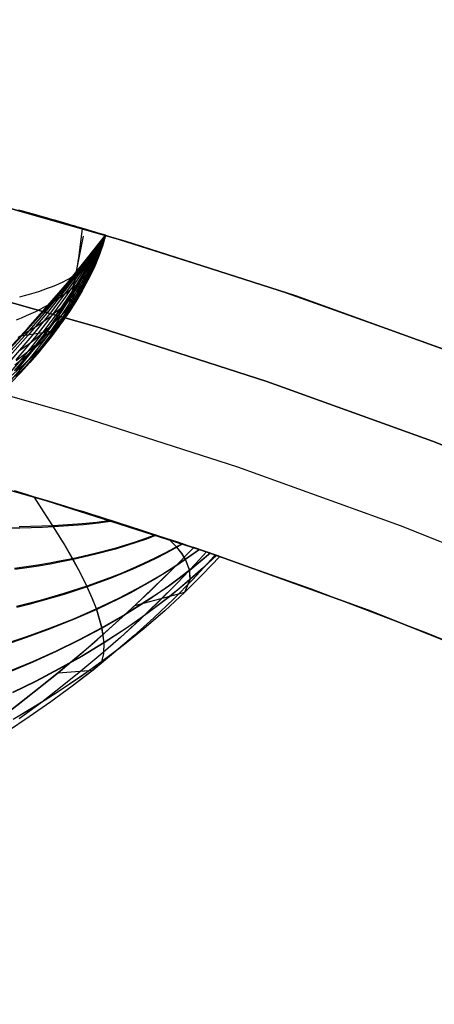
# Model space of a CAD drawing. Header units: millimetres. Extents: x -58 to 58, y -58 to 58.
# Tile 74 of 95: x 15.46 to 20.05, y 46.6 to 57.49. Entities that reach past the tile are written whole.
import ezdxf

# ---------------------------------------------------------------- set-up
doc = ezdxf.new("R2010")
doc.units = ezdxf.units.MM
doc.header["$MEASUREMENT"] = 0
doc.layers.add('Predefinito', color=5, linetype='Continuous')

msp = doc.modelspace()

# ---------------------------------------------------------------- linework, layer by layer
at = {"layer": 'Predefinito'}
for points in [[(20.39, 53.763), (18.522, 54.435), (16.632, 55.042), (14.722, 55.583), (12.795, 56.058), (10.852, 56.467), (8.897, 56.808), (6.931, 57.081), (4.957, 57.286), (2.976, 57.423), (0.992, 57.491), (-0.992, 57.491), (-2.976, 57.423), (-4.957, 57.286), (-6.931, 57.081), (-8.897, 56.808), (-10.852, 56.467), (-12.795, 56.058), (-14.722, 55.583), (-16.632, 55.042)], [(-16.632, 55.042), (-14.722, 55.583), (-12.795, 56.058), (-10.852, 56.467), (-8.897, 56.808), (-6.931, 57.081), (-4.957, 57.286), (-2.976, 57.423), (-0.992, 57.491), (0.992, 57.491), (2.976, 57.423), (4.957, 57.286), (6.931, 57.081), (8.897, 56.808), (10.852, 56.467), (12.795, 56.058), (14.722, 55.583), (16.632, 55.042), (18.522, 54.435), (20.39, 53.763)], [(-18.2, 53.488), (-16.343, 54.085), (-14.466, 54.617), (-12.572, 55.083), (-10.664, 55.485), (-8.742, 55.82), (-6.81, 56.088), (-4.87, 56.29), (-2.925, 56.424), (-0.975, 56.492), (0.975, 56.492), (2.925, 56.424), (4.87, 56.29), (6.81, 56.088), (8.742, 55.82), (10.664, 55.485), (12.572, 55.083), (14.466, 54.617), (16.343, 54.085), (18.2, 53.488), (20.035, 52.828), (21.847, 52.105)], [(21.847, 52.105), (20.035, 52.828), (18.2, 53.488), (16.343, 54.085), (14.466, 54.617), (12.572, 55.083), (10.664, 55.485), (8.742, 55.82), (6.81, 56.088), (4.87, 56.29), (2.925, 56.424), (0.975, 56.492), (-0.975, 56.492), (-2.925, 56.424), (-4.87, 56.29), (-6.81, 56.088), (-8.742, 55.82), (-10.664, 55.485), (-12.572, 55.083), (-14.466, 54.617), (-16.343, 54.085), (-18.2, 53.488)], [(21.46, 51.183), (19.681, 51.893), (17.878, 52.542), (16.053, 53.128), (14.21, 53.65), (12.35, 54.108), (10.475, 54.503), (8.587, 54.832), (6.69, 55.095), (4.784, 55.293), (2.873, 55.426), (0.958, 55.492), (-0.958, 55.492), (-2.873, 55.426), (-4.784, 55.293), (-6.69, 55.095), (-8.587, 54.832), (-10.475, 54.503), (-12.35, 54.108), (-14.21, 53.65), (-16.053, 53.128), (-17.878, 52.542)], [(16.413, 55.108), (16.204, 54.841), (15.992, 54.581), (15.777, 54.328), (15.558, 54.083), (15.337, 53.844)], [(16.413, 55.108), (16.204, 54.841), (15.992, 54.581), (15.777, 54.328), (15.558, 54.083), (15.337, 53.844)], [(16.413, 55.108), (18.321, 54.503), (20.206, 53.833), (22.068, 53.097), (23.902, 52.297)], [(-17.556, 51.595), (-15.764, 52.17), (-13.954, 52.683), (-12.127, 53.134), (-10.286, 53.521), (-8.433, 53.844), (-6.569, 54.103), (-4.698, 54.297), (-2.821, 54.427), (-0.941, 54.492), (0.941, 54.492), (2.821, 54.427), (4.698, 54.297), (6.569, 54.103), (8.433, 53.844), (10.286, 53.521), (12.127, 53.134), (13.954, 52.683), (15.764, 52.17), (17.556, 51.595), (19.326, 50.958), (21.073, 50.261)], [(21.073, 50.261), (19.326, 50.958), (17.556, 51.595), (15.764, 52.17), (13.954, 52.683), (12.127, 53.134), (10.286, 53.521), (8.433, 53.844), (6.569, 54.103), (4.698, 54.297), (2.821, 54.427), (0.941, 54.492), (-0.941, 54.492), (-2.821, 54.427), (-4.698, 54.297), (-6.569, 54.103), (-8.433, 53.844), (-10.286, 53.521), (-12.127, 53.134), (-13.954, 52.683), (-15.764, 52.17), (-17.556, 51.595)], [(17.391, 51.651), (17.149, 51.406), (16.905, 51.167), (16.657, 50.935), (16.407, 50.709), (16.154, 50.488), (15.898, 50.274), (15.64, 50.066), (15.379, 49.864)], [(17.391, 51.651), (18.69, 51.195), (19.978, 50.706), (21.253, 50.185)]]:
    msp.add_lwpolyline(points, dxfattribs=at)
at = {"layer": 'Predefinito', "extrusion": (0, 1, 0)}
for points in [[(-16.413, 35), (-16.413, 60)], [(-16.413, 60), (-16.413, 320)], [(-16.413, 320), (-16.413, 345)], [(-17.391, 60.006), (-17.391, 320)]]:
    msp.add_lwpolyline(points, dxfattribs=at)
at = {"layer": 'Predefinito', "extrusion": (1, 0, 0)}
msp.add_lwpolyline([(55.108, 319.961), (55.108, 320)], dxfattribs=at)
at = {"layer": 'Predefinito', "extrusion": (-0.000582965, 0.999913, -0.013212)}
msp.add_lwpolyline([(-17.175, 320.651), (-17.695, 332.428)], dxfattribs=at)
at = {"layer": 'Predefinito', "extrusion": (-0.00058282, 0.999913, 0.013213)}
msp.add_lwpolyline([(-17.175, 59.322), (-17.695, 47.54)], dxfattribs=at)
at = {"layer": 'Predefinito'}
for points in [[(16.413, 55.108, 345), (16.41, 55.109, 345.162), (16.402, 55.111, 345.324), (16.39, 55.115, 345.486), (16.372, 55.12, 345.649), (16.349, 55.127, 345.811), (16.321, 55.135, 345.973), (16.287, 55.145, 346.135), (16.248, 55.157, 346.297), (16.203, 55.17, 346.46), (16.153, 55.184, 346.622), (16.126, 55.192, 346.703), (16.097, 55.201, 346.784), (16.067, 55.21, 346.865), (16.034, 55.219, 346.946), (16.001, 55.229, 347.027), (15.965, 55.239, 347.109), (15.928, 55.25, 347.19), (15.889, 55.261, 347.271), (15.848, 55.273, 347.352), (15.806, 55.285, 347.433), (15.761, 55.298, 347.514), (15.715, 55.311, 347.595), (15.667, 55.325, 347.676), (15.616, 55.339, 347.757), (15.563, 55.354, 347.838), (15.508, 55.369, 347.92), (15.451, 55.385, 348.001)], [(15.455, 55.384, 32.004), (15.512, 55.368, 32.085), (15.567, 55.353, 32.166), (15.619, 55.338, 32.247), (15.669, 55.324, 32.328), (15.717, 55.31, 32.409), (15.764, 55.297, 32.49), (15.808, 55.284, 32.571), (15.85, 55.272, 32.652), (15.891, 55.261, 32.733), (15.929, 55.25, 32.814), (15.966, 55.239, 32.894), (16.036, 55.219, 33.056), (16.068, 55.209, 33.137), (16.098, 55.2, 33.218), (16.128, 55.192, 33.299), (16.155, 55.184, 33.38), (16.206, 55.169, 33.542), (16.25, 55.156, 33.704), (16.289, 55.144, 33.866), (16.323, 55.134, 34.028), (16.351, 55.126, 34.19), (16.374, 55.119, 34.352), (16.383, 55.117, 34.433), (16.39, 55.115, 34.514), (16.401, 55.111, 34.676), (16.413, 55.108, 35)], [(15.477, 53.994, 320), (15.859, 54.054, 333.488), (15.923, 54.132, 335.725), (15.982, 54.25, 337.95), (16.035, 54.414, 340.159), (16.082, 54.625, 342.344), (16.124, 54.881, 344.493), (16.161, 55.182, 346.596)], [(16.413, 55.108, 58.75), (16.193, 54.824, 58.725), (15.967, 54.544, 58.699), (15.735, 54.27, 58.674), (15.496, 54.002, 58.65), (15.251, 53.739, 58.626)], [(16.413, 55.108, 57.5), (16.2, 54.824, 57.449), (15.982, 54.545, 57.399), (15.756, 54.271, 57.349), (15.524, 54.003, 57.3), (15.284, 53.741, 57.252)], [(16.413, 55.108, 56.25), (16.21, 54.823, 56.174), (16.001, 54.543, 56.098), (15.784, 54.268, 56.023), (15.559, 54, 55.95), (15.325, 53.738, 55.879)], [(15.337, 53.844, 320), (15.558, 54.083, 320), (15.777, 54.328, 320), (15.992, 54.581, 320), (16.204, 54.841, 320), (16.413, 55.108, 320)], [(16.413, 55.108, 45), (16.371, 54.979, 44.851), (16.325, 54.853, 44.702), (16.273, 54.73, 44.554), (16.216, 54.609, 44.407), (16.154, 54.491, 44.26), (16.086, 54.375, 44.115), (16.014, 54.262, 43.971), (15.936, 54.152, 43.829), (15.852, 54.044, 43.689), (15.764, 53.939, 43.552), (15.671, 53.837, 43.416), (15.573, 53.737, 43.283), (15.469, 53.639, 43.152), (15.362, 53.544, 43.025)], [(16.413, 55.108, 52.5), (16.332, 54.962, 52.424), (16.248, 54.817, 52.348), (16.162, 54.675, 52.272), (16.073, 54.534, 52.197), (15.981, 54.395, 52.122), (15.886, 54.257, 52.048), (15.788, 54.122, 51.974), (15.687, 53.989, 51.902), (15.582, 53.857, 51.83), (15.475, 53.728, 51.76), (15.364, 53.601, 51.691)], [(16.413, 55.108, 50), (16.346, 54.962, 49.899), (16.276, 54.819, 49.798), (16.202, 54.678, 49.697), (16.124, 54.538, 49.597), (16.043, 54.401, 49.497), (15.957, 54.267, 49.398), (15.868, 54.134, 49.301), (15.776, 54.003, 49.204), (15.679, 53.875, 49.109), (15.578, 53.749, 49.015), (15.474, 53.626, 48.923), (15.366, 53.505, 48.833)], [(16.413, 55.108, 47.5), (16.359, 54.968, 47.374), (16.301, 54.83, 47.248), (16.239, 54.695, 47.123), (16.172, 54.562, 46.999), (16.1, 54.431, 46.875), (16.024, 54.303, 46.753), (15.944, 54.177, 46.631), (15.859, 54.054, 46.512), (15.769, 53.933, 46.393), (15.675, 53.815, 46.277), (15.577, 53.699, 46.162), (15.474, 53.586, 46.05), (15.367, 53.475, 45.94)], [(16.413, 55.108, 55), (16.222, 54.821, 54.898), (16.023, 54.539, 54.798), (15.815, 54.264, 54.698), (15.598, 53.995, 54.601), (15.372, 53.733, 54.506)], [(16.413, 55.108, 328.333), (16.337, 54.962, 328.418), (16.258, 54.817, 328.502), (16.176, 54.674, 328.586), (16.09, 54.534, 328.67), (16.002, 54.395, 328.753), (15.91, 54.258, 328.835), (15.815, 54.123, 328.917), (15.717, 53.99, 328.997), (15.615, 53.86, 329.077), (15.51, 53.731, 329.155), (15.402, 53.605, 329.232)], [(16.413, 55.108, 43.75), (16.377, 54.988, 43.59), (16.336, 54.871, 43.431), (16.289, 54.756, 43.272), (16.237, 54.644, 43.114), (16.179, 54.535, 42.956), (16.115, 54.428, 42.801), (16.046, 54.324, 42.647), (15.971, 54.223, 42.494), (15.891, 54.124, 42.344), (15.805, 54.028, 42.196), (15.714, 53.935, 42.051), (15.618, 53.844, 41.908), (15.516, 53.756, 41.768), (15.41, 53.67, 41.631)], [(16.413, 55.108, 51.25), (16.339, 54.962, 51.161), (16.262, 54.817, 51.073), (16.182, 54.675, 50.984), (16.099, 54.534, 50.897), (16.012, 54.396, 50.809), (15.922, 54.259, 50.723), (15.829, 54.125, 50.637), (15.732, 53.992, 50.553), (15.631, 53.862, 50.469), (15.527, 53.734, 50.387), (15.42, 53.608, 50.307)], [(16.413, 55.108, 46.25), (16.365, 54.973, 46.112), (16.313, 54.84, 45.975), (16.256, 54.71, 45.838), (16.194, 54.582, 45.702), (16.128, 54.457, 45.567), (16.056, 54.334, 45.433), (15.98, 54.214, 45.3), (15.898, 54.096, 45.169), (15.812, 53.981, 45.039), (15.721, 53.869, 44.912), (15.625, 53.759, 44.787), (15.525, 53.651, 44.664), (15.42, 53.546, 44.543)], [(16.413, 55.108, 48.75), (16.353, 54.964, 48.636), (16.289, 54.823, 48.523), (16.221, 54.684, 48.41), (16.148, 54.547, 48.297), (16.072, 54.413, 48.186), (15.992, 54.281, 48.075), (15.907, 54.151, 47.965), (15.818, 54.023, 47.857), (15.725, 53.898, 47.75), (15.628, 53.776, 47.645), (15.527, 53.655, 47.541), (15.421, 53.537, 47.44)], [(16.413, 55.108, 53.75), (16.235, 54.819, 53.623), (16.047, 54.536, 53.497), (15.95, 54.397, 53.435), (15.85, 54.259, 53.373), (15.747, 54.124, 53.312), (15.642, 53.99, 53.251), (15.533, 53.859, 53.191), (15.422, 53.729, 53.133)], [(16.413, 55.108, 40), (16.403, 55.067, 39.906), (16.392, 55.027, 39.813), (16.379, 54.987, 39.719), (16.365, 54.949, 39.625), (16.349, 54.911, 39.532), (16.331, 54.873, 39.439), (16.312, 54.836, 39.346), (16.291, 54.8, 39.253), (16.268, 54.765, 39.161), (16.244, 54.73, 39.069), (16.218, 54.696, 38.977), (16.191, 54.662, 38.886), (16.161, 54.63, 38.795), (16.131, 54.598, 38.705), (16.098, 54.566, 38.616), (16.064, 54.535, 38.526), (16.028, 54.505, 38.438), (15.991, 54.475, 38.35), (15.952, 54.447, 38.263), (15.912, 54.418, 38.176), (15.87, 54.391, 38.091), (15.827, 54.364, 38.006), (15.782, 54.337, 37.921), (15.735, 54.311, 37.838), (15.687, 54.286, 37.756), (15.637, 54.261, 37.674), (15.587, 54.237, 37.593), (15.534, 54.214, 37.513), (15.48, 54.191, 37.435), (15.425, 54.168, 37.357)], [(16.413, 55.108, 336.667), (16.379, 54.991, 336.83), (16.339, 54.877, 336.993), (16.294, 54.766, 337.155), (16.243, 54.658, 337.317), (16.186, 54.552, 337.477), (16.124, 54.449, 337.637), (16.056, 54.348, 337.794), (15.982, 54.25, 337.95), (15.903, 54.155, 338.103), (15.818, 54.062, 338.254), (15.728, 53.972, 338.403), (15.632, 53.885, 338.549), (15.531, 53.8, 338.692), (15.425, 53.717, 338.832)], [(16.413, 55.108, 41.25), (16.387, 55.012, 41.071), (16.356, 54.918, 40.892), (16.318, 54.828, 40.713), (16.274, 54.74, 40.536), (16.224, 54.654, 40.36), (16.167, 54.572, 40.185), (16.104, 54.492, 40.012), (16.07, 54.453, 39.926), (16.035, 54.414, 39.841), (15.998, 54.377, 39.756), (15.96, 54.34, 39.672), (15.92, 54.303, 39.589), (15.879, 54.268, 39.506), (15.836, 54.233, 39.424), (15.792, 54.198, 39.343), (15.746, 54.164, 39.262), (15.699, 54.131, 39.183), (15.65, 54.098, 39.104), (15.6, 54.066, 39.026), (15.549, 54.035, 38.948), (15.496, 54.004, 38.872), (15.442, 53.974, 38.797)], [(16.413, 55.108, 42.5), (16.382, 54.999, 42.33), (16.346, 54.892, 42.16), (16.304, 54.789, 41.991), (16.256, 54.688, 41.823), (16.202, 54.589, 41.656), (16.142, 54.494, 41.49), (16.076, 54.401, 41.326), (16.004, 54.31, 41.164), (15.927, 54.223, 41.004), (15.843, 54.138, 40.847), (15.754, 54.055, 40.692), (15.66, 53.975, 40.54), (15.56, 53.898, 40.392), (15.455, 53.823, 40.246)], [(16.413, 55.108, 38.75), (16.405, 55.076, 38.653), (16.397, 55.044, 38.556), (16.386, 55.013, 38.459), (16.374, 54.983, 38.362), (16.36, 54.954, 38.265), (16.344, 54.925, 38.169), (16.326, 54.897, 38.073), (16.307, 54.869, 37.977), (16.286, 54.843, 37.881), (16.263, 54.816, 37.786), (16.239, 54.791, 37.691), (16.213, 54.766, 37.596), (16.185, 54.742, 37.502), (16.155, 54.718, 37.409), (16.124, 54.695, 37.316), (16.091, 54.673, 37.223), (16.056, 54.651, 37.131), (16.02, 54.63, 37.04), (15.982, 54.609, 36.95), (15.943, 54.589, 36.86), (15.902, 54.57, 36.772), (15.859, 54.551, 36.684), (15.814, 54.533, 36.596), (15.768, 54.516, 36.51), (15.721, 54.499, 36.425), (15.672, 54.482, 36.34), (15.621, 54.466, 36.256), (15.569, 54.451, 36.174), (15.515, 54.436, 36.092), (15.46, 54.422, 36.012)], [(15.477, 53.994, 60), (15.859, 54.054, 46.512), (15.971, 54.223, 42.494), (16.035, 54.414, 39.841), (16.171, 55.095, 33.321)], [(17.391, 51.651, 320), (17.648, 51.563, 330.82), (17.679, 51.553, 334.427), (17.657, 51.56, 336.229), (17.599, 51.58, 338.03), (17.495, 51.616, 339.833), (17.421, 51.641, 340.735), (17.328, 51.672, 341.636), (17.214, 51.71, 342.537), (17.075, 51.756, 343.439), (16.994, 51.783, 343.89), (16.905, 51.812, 344.34), (16.804, 51.845, 344.791), (16.692, 51.881, 345.242), (16.567, 51.921, 345.693), (16.498, 51.943, 345.919), (16.425, 51.966, 346.144), (16.347, 51.991, 346.37), (16.264, 52.017, 346.595), (16.175, 52.045, 346.821), (16.079, 52.074, 347.046), (15.976, 52.106, 347.272), (15.866, 52.14, 347.497), (15.746, 52.176, 347.723), (15.618, 52.214, 347.948), (15.55, 52.235, 348.061), (15.479, 52.256, 348.174), (15.405, 52.278, 348.287)], [(15.44, 52.267, 31.767), (15.513, 52.245, 31.881), (15.584, 52.225, 31.994), (15.651, 52.204, 32.108), (15.778, 52.166, 32.335), (15.895, 52.13, 32.562), (16.004, 52.097, 32.788), (16.106, 52.066, 33.015), (16.2, 52.037, 33.242), (16.288, 52.009, 33.469), (16.37, 51.983, 33.696), (16.447, 51.959, 33.923), (16.519, 51.936, 34.15), (16.651, 51.894, 34.604), (16.768, 51.856, 35.057), (16.872, 51.823, 35.51), (16.966, 51.792, 35.964), (17.05, 51.764, 36.417), (17.195, 51.716, 37.323), (17.313, 51.677, 38.23), (17.409, 51.645, 39.137), (17.486, 51.619, 40.045), (17.594, 51.582, 41.859), (17.655, 51.561, 43.674), (17.679, 51.553, 45.489), (17.65, 51.563, 49.118), (17.391, 51.651, 60.006)], [(15.89, 50.267, 320), (16.275, 50.296, 330.504), (16.372, 50.389, 334.099), (16.396, 50.476, 335.903), (16.4, 50.599, 337.708), (16.376, 50.76, 339.514), (16.317, 50.966, 341.317), (16.271, 51.086, 342.213), (16.212, 51.217, 343.105), (16.141, 51.361, 343.991), (16.055, 51.519, 344.871), (15.955, 51.691, 345.743), (15.839, 51.88, 346.607), (15.736, 52.04, 347.276), (15.624, 52.212, 347.938)], [(15.889, 50.267, 60.005), (16.276, 50.296, 49.474), (16.372, 50.39, 45.872), (16.397, 50.478, 44.064), (16.4, 50.601, 42.255), (16.375, 50.764, 40.445), (16.315, 50.972, 38.639), (16.268, 51.092, 37.741), (16.209, 51.225, 36.848), (16.136, 51.37, 35.96), (16.05, 51.528, 35.079), (15.948, 51.702, 34.205), (15.831, 51.892, 33.34), (15.732, 52.047, 32.698), (15.624, 52.212, 32.062)], [(16.496, 51.944, 345.924), (16.335, 51.922, 346.102), (16.171, 51.904, 346.275), (16.006, 51.891, 346.443), (15.839, 51.88, 346.607), (15.715, 51.874, 346.723), (15.591, 51.87, 346.837), (15.465, 51.867, 346.948), (15.338, 51.865, 347.057)], [(16.475, 51.95, 34.01), (16.317, 51.93, 33.836), (16.157, 51.914, 33.667), (15.995, 51.902, 33.501), (15.831, 51.892, 33.34), (15.708, 51.887, 33.224), (15.583, 51.883, 33.11), (15.458, 51.881, 32.999)], [(16.97, 51.791, 35.984), (16.858, 51.75, 35.864), (16.744, 51.711, 35.746), (16.516, 51.642, 35.516), (16.284, 51.581, 35.293), (16.05, 51.528, 35.079), (15.923, 51.503, 34.967), (15.795, 51.48, 34.858), (15.666, 51.458, 34.751), (15.536, 51.438, 34.647), (15.405, 51.419, 34.545)], [(16.98, 51.787, 343.962), (16.867, 51.745, 344.083), (16.754, 51.706, 344.201), (16.524, 51.635, 344.432), (16.291, 51.573, 344.656), (16.055, 51.519, 344.871), (15.928, 51.493, 344.983), (15.8, 51.469, 345.092), (15.672, 51.447, 345.198), (15.542, 51.426, 345.303), (15.411, 51.407, 345.404)], [(8.471, 46.598, 60.001), (8.993, 46.739, 60.001), (9.515, 46.892, 60.001), (10.034, 47.06, 60.001), (10.552, 47.242, 60.001), (11.067, 47.439, 60.001), (11.579, 47.652, 60.002), (12.086, 47.88, 60.002), (12.589, 48.123, 60.002), (13.085, 48.383, 60.003), (13.574, 48.658, 60.003), (14.056, 48.949, 60.004), (14.529, 49.256, 60.004), (14.993, 49.578, 60.005), (15.447, 49.915, 60.005), (15.889, 50.267, 60.005), (16.321, 50.632, 60.006), (16.739, 51.011, 60.006), (17.145, 51.402, 60.006), (17.391, 51.651, 60.006)], [(15.38, 49.865, 320.001), (15.647, 50.072, 320.001), (15.909, 50.283, 320), (16.166, 50.499, 320), (16.419, 50.72, 320), (16.668, 50.945, 320), (16.913, 51.175, 319.999), (17.154, 51.411, 320), (17.391, 51.651, 320)], [(17.263, 51.694, 37.828), (17.08, 51.594, 37.644), (16.959, 51.533, 37.524), (16.836, 51.474, 37.407), (16.712, 51.419, 37.291), (16.588, 51.366, 37.177), (16.462, 51.317, 37.065), (16.209, 51.225, 36.848), (15.952, 51.142, 36.639), (15.692, 51.067, 36.44), (15.56, 51.032, 36.343), (15.428, 50.998, 36.249)], [(17.269, 51.692, 342.124), (17.084, 51.59, 342.311), (16.962, 51.528, 342.43), (16.839, 51.469, 342.547), (16.716, 51.413, 342.663), (16.591, 51.36, 342.776), (16.466, 51.31, 342.888), (16.212, 51.217, 343.105), (15.956, 51.133, 343.313), (15.695, 51.058, 343.512), (15.564, 51.022, 343.609), (15.431, 50.989, 343.702)], [(16.739, 51.011, 60.006), (17.293, 51.159, 46.418), (17.353, 51.301, 42.954), (17.345, 51.402, 41.22), (17.3, 51.522, 39.488), (17.258, 51.588, 38.625), (17.201, 51.659, 37.765), (17.12, 51.742, 36.827)], [(16.74, 51.011, 320), (17.292, 51.158, 333.554), (17.353, 51.299, 337.011), (17.346, 51.399, 338.741), (17.301, 51.518, 340.469), (17.26, 51.584, 341.331), (17.205, 51.655, 342.19), (17.12, 51.741, 343.169)], [(17.454, 51.63, 39.637), (17.3, 51.522, 39.488), (17.18, 51.442, 39.376), (17.06, 51.366, 39.266), (16.938, 51.293, 39.157), (16.815, 51.224, 39.05), (16.692, 51.157, 38.945), (16.567, 51.092, 38.841), (16.315, 50.972, 38.639), (16.059, 50.861, 38.445), (15.8, 50.758, 38.259), (15.538, 50.663, 38.082), (15.272, 50.574, 37.913)], [(17.457, 51.629, 340.319), (17.301, 51.518, 340.469), (17.182, 51.439, 340.581), (17.062, 51.363, 340.691), (16.94, 51.289, 340.8), (16.817, 51.219, 340.907), (16.694, 51.152, 341.012), (16.569, 51.087, 341.115), (16.317, 50.966, 341.317), (16.061, 50.854, 341.51), (15.802, 50.751, 341.696), (15.54, 50.655, 341.873), (15.274, 50.566, 342.041)], [(17.629, 51.57, 329.871), (17.582, 51.518, 329.896), (17.376, 51.296, 330.002), (17.165, 51.082, 330.106), (16.949, 50.875, 330.209), (16.728, 50.675, 330.31), (16.503, 50.482, 330.408), (16.275, 50.296, 330.504), (16.043, 50.117, 330.596), (15.808, 49.944, 330.685), (15.569, 49.777, 330.771), (15.328, 49.615, 330.853)], [(17.629, 51.57, 50.108), (17.583, 51.518, 50.084), (17.377, 51.296, 49.978), (17.166, 51.082, 49.873), (16.95, 50.875, 49.77), (16.729, 50.675, 49.669), (16.504, 50.482, 49.57), (16.276, 50.296, 49.474), (16.044, 50.117, 49.382), (15.808, 49.944, 49.292), (15.57, 49.777, 49.207), (15.328, 49.616, 49.125)], [(17.573, 51.589, 41.426), (17.46, 51.494, 41.322), (17.345, 51.402, 41.22), (17.228, 51.312, 41.118), (17.11, 51.225, 41.018), (16.99, 51.141, 40.918), (16.869, 51.061, 40.821), (16.624, 50.907, 40.629), (16.375, 50.764, 40.445), (16.123, 50.631, 40.267), (15.867, 50.506, 40.097), (15.607, 50.389, 39.934), (15.345, 50.279, 39.779)], [(17.576, 51.589, 338.534), (17.462, 51.492, 338.638), (17.346, 51.399, 338.741), (17.229, 51.309, 338.843), (17.111, 51.222, 338.943), (16.991, 51.138, 339.042), (16.87, 51.057, 339.14), (16.625, 50.904, 339.33), (16.376, 50.76, 339.514), (16.124, 50.626, 339.692), (15.868, 50.501, 339.862), (15.609, 50.384, 340.024), (15.346, 50.273, 340.179)], [(17.644, 51.565, 336.769), (17.5, 51.43, 336.891), (17.353, 51.299, 337.011), (17.238, 51.202, 337.102), (17.122, 51.108, 337.193), (16.886, 50.928, 337.37), (16.645, 50.758, 337.542), (16.4, 50.599, 337.708), (16.151, 50.448, 337.869), (15.899, 50.306, 338.022), (15.644, 50.171, 338.17), (15.385, 50.044, 338.31)], [(17.643, 51.565, 43.195), (17.499, 51.431, 43.073), (17.353, 51.301, 42.954), (17.238, 51.204, 42.862), (17.122, 51.11, 42.771), (16.886, 50.93, 42.594), (16.645, 50.761, 42.421), (16.4, 50.601, 42.255), (16.151, 50.451, 42.094), (15.899, 50.309, 41.94), (15.643, 50.175, 41.792), (15.385, 50.048, 41.652)], [(17.679, 51.553, 333.292), (17.488, 51.352, 333.424), (17.292, 51.158, 333.554), (17.069, 50.952, 333.696), (16.841, 50.756, 333.834), (16.608, 50.568, 333.969), (16.372, 50.389, 334.099), (16.131, 50.217, 334.225), (15.888, 50.054, 334.346), (15.641, 49.897, 334.462), (15.391, 49.748, 334.573)], [(17.679, 51.553, 46.68), (17.488, 51.352, 46.548), (17.293, 51.159, 46.418), (17.07, 50.953, 46.276), (16.842, 50.757, 46.137), (16.609, 50.569, 46.002), (16.372, 50.39, 45.872), (16.132, 50.219, 45.745), (15.888, 50.055, 45.624), (15.641, 49.899, 45.508), (15.391, 49.749, 45.397)], [(17.532, 51.603, 326.509), (17.41, 51.47, 326.551), (17.208, 51.259, 326.619), (17.002, 51.053, 326.686), (16.792, 50.853, 326.752), (16.579, 50.658, 326.818), (16.362, 50.468, 326.882), (16.141, 50.283, 326.944), (15.917, 50.103, 327.005), (15.689, 49.927, 327.063), (15.459, 49.757, 327.12)], [(17.532, 51.603, 53.477), (17.41, 51.47, 53.435), (17.209, 51.259, 53.367), (17.003, 51.053, 53.3), (16.793, 50.853, 53.234), (16.579, 50.658, 53.168), (16.362, 50.468, 53.104), (16.141, 50.283, 53.042), (15.917, 50.103, 52.981), (15.69, 49.927, 52.922), (15.459, 49.757, 52.865)]]:
    msp.add_polyline3d(points, dxfattribs=at)

doc.saveas('drawing.dxf')
